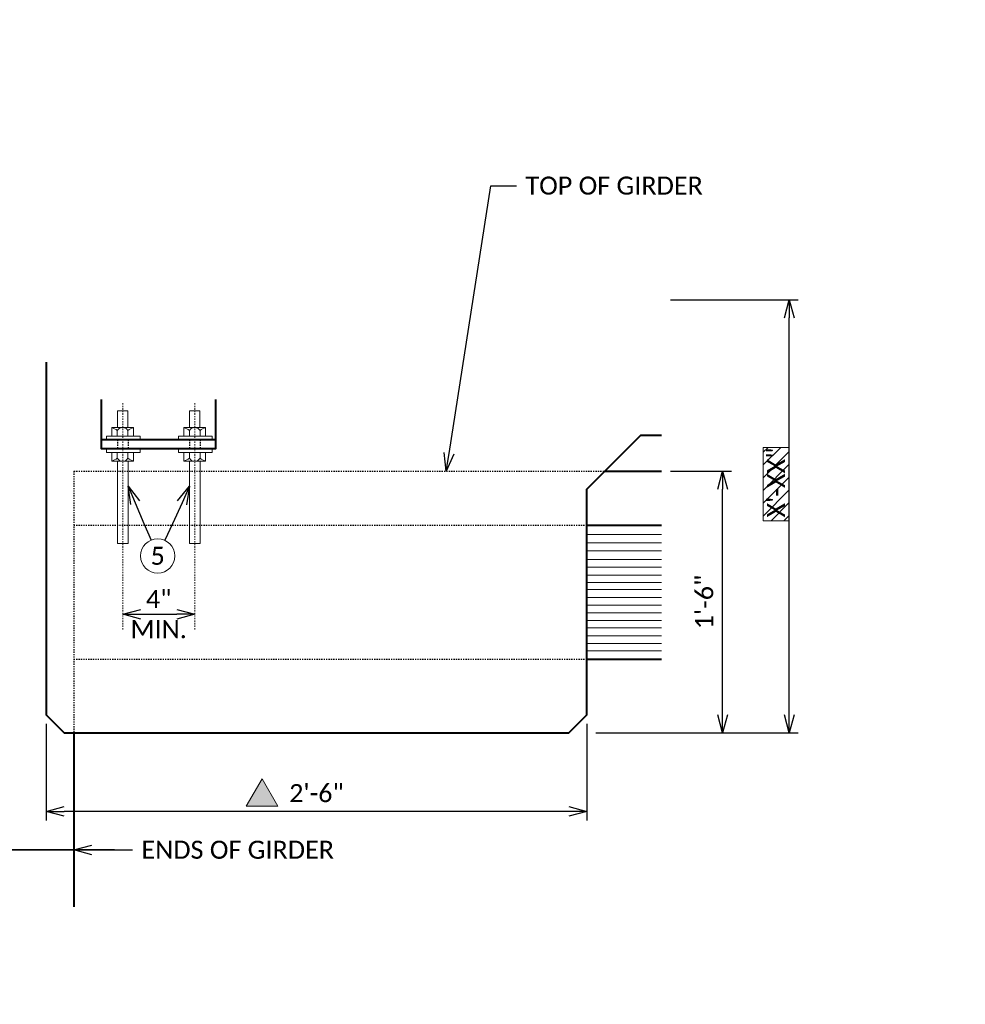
# Model space of a CAD drawing. Extents: x -1664 to -1047, y -2943 to -2691.
# Tile 15 of 17: x -1453 to -1374, y -2773 to -2691. Entities that reach past the tile are written whole.
import ezdxf
from ezdxf import colors
from ezdxf.entities.mleader import LeaderData, LeaderLine
from ezdxf.math import Vec2, Vec3

# ---------------------------------------------------------------- set-up
doc = ezdxf.new("R2010")
doc.units = 0
doc.header["$MEASUREMENT"] = 0
doc.linetypes.add('Wisdot2', pattern=[0.125, 0.0625, -0.0625])
doc.linetypes.add('Wisdot4', pattern=[0.28125, 0.125, -0.0625, 0.03125, -0.0625])
doc.layers.add('B_ANNO_DESIGN_NOTES', color=1, linetype='Continuous', lineweight=18, true_color=0xff0000)
for name, color, linetype, lineweight in [('B_ANNO_DIM', 7, 'Continuous', 18), ('B_ANNO_SYMB', 7, 'Continuous', 18), ('B_ANNO_TEXT', 7, 'Continuous', 18), ('B_CNTR', 1, 'Wisdot4', 18), ('B_CONC_DECK', 1, 'Continuous', 40), ('B_CONC_GIRD', 50, 'Continuous', 40), ('B_DETAIL', 7, 'Continuous', 18), ('B_DETAIL_HIDDEN', 7, 'Wisdot2', 25), ('B_DETAIL_OBJ', 7, 'Continuous', 40), ('B_STEEL_BOLT', 3, 'Continuous', 18)]:
    doc.layers.add(name, color=color, linetype=linetype, lineweight=lineweight)
doc.styles.add('Annotative', font='calibri.ttf', dxfattribs={"height": 0.0625})
doc.styles.get("Standard").update_dxf_attribs({"font": 'calibri.ttf'})
doc.dimstyles.new('Annotative', dxfattribs={"dimscale": 0, "dimtxt": 0.0625, "dimasz": 0.0625, "dimexe": 0.03125, "dimexo": 0.03125, "dimgap": 0.03125, "dimtad": 1, "dimdec": 3, "dimzin": 3, "dimdsep": 46, "dimlunit": 4, "dimtxsty": 'Standard', "dimblk": 'OPEN30', "dimcen": 0.03125, "dimaunit": 1, "dimadec": 0, "dimazin": 3, "dimtfac": 0.75, "dimtdec": 3, "dimtofl": 0, "dimtmove": 0, "dimatfit": 3, "dimldrblk": 'OPEN30', "dimfxl": 1, "dimtfill": 1, "dimfrac": 1, "dimtolj": 1, "dimtzin": 0, "dimarcsym": 0})

# ---------------------------------------------------------------- blocks, each defined once
blk = doc.blocks.new('_Open30')
at = {"color": 0, "linetype": 'ByBlock', "lineweight": -2}
for p, q in [((-1, 0.268), (0, 0)), ((0, 0), (-1, -0.268)), ((0, 0), (-1, 0))]:
    blk.add_line(p, q, dxfattribs=at)
blk = doc.blocks.new('*D5948')
at = {"layer": 'B_ANNO_DIM', "color": 0, "lineweight": -2, "transparency": 16777216}
for p, q in [((264.941, 214.457), (270.013, 214.457)), ((269.263, 194.205), (269.263, 212.957))]:
    blk.add_line(p, q, dxfattribs=at)
at = {"layer": 'Defpoints', "color": 0, "transparency": 16777216}
for p in [(264.191, 214.457), (269.263, 214.457), (269.263, 192.705)]:
    blk.add_point(p, dxfattribs=at)
at = {"layer": 'B_ANNO_DIM', "color": 0, "lineweight": -2, "transparency": 16777216, "xscale": 1.5, "yscale": 1.5, "zscale": 1.5}
for p, rotation in [((269.263, 214.457), 90), ((269.263, 192.705), 270)]:
    blk.add_blockref('_Open30', p, dxfattribs=dict(at, rotation=rotation))
at = {"layer": 'B_ANNO_DIM', "color": 0, "transparency": 16777216, "insert": (267.745, 203.581), "char_height": 1.5, "attachment_point": 5, "rotation": 90, "bg_fill": 3, "box_fill_scale": 1.25, "bg_fill_color": 256, "bg_fill_true_color": 13158600, "bg_fill_transparency": 0}
blk.add_mtext('\\A1;1\'-6"', dxfattribs=at)
blk = doc.blocks.new('*D5955')
at = {"layer": 'B_ANNO_DIM', "color": 0, "lineweight": -2, "transparency": 16777216}
for p, q in [((264.942, 228.707), (275.571, 228.707)), ((274.821, 194.205), (274.821, 227.207)), ((258.732, 192.705), (275.571, 192.705))]:
    blk.add_line(p, q, dxfattribs=at)
at = {"layer": 'Defpoints', "color": 0, "transparency": 16777216}
for p in [(264.192, 228.707), (274.821, 228.707), (257.982, 192.705)]:
    blk.add_point(p, dxfattribs=at)
at = {"layer": 'B_ANNO_DIM', "color": 0, "lineweight": -2, "transparency": 16777216, "xscale": 1.5, "yscale": 1.5, "zscale": 1.5}
for p, rotation in [((274.821, 228.707), 90), ((274.821, 192.705), 270)]:
    blk.add_blockref('_Open30', p, dxfattribs=dict(at, rotation=rotation))
blk = doc.blocks.new('*D5965')
at = {"layer": 'B_ANNO_DIM', "color": 0, "lineweight": -2, "transparency": 16777216}
for p, q in [((212.976, 193.451), (212.976, 185.413)), ((257.976, 193.451), (257.976, 185.413)), ((256.476, 186.163), (214.476, 186.163))]:
    blk.add_line(p, q, dxfattribs=at)
at = {"layer": 'Defpoints', "color": 0, "transparency": 16777216}
for p in [(212.976, 194.201), (257.976, 194.201), (212.976, 186.163)]:
    blk.add_point(p, dxfattribs=at)
at = {"layer": 'B_ANNO_DIM', "color": 0, "lineweight": -2, "transparency": 16777216, "xscale": 1.5, "yscale": 1.5, "zscale": 1.5, "rotation": 180}
blk.add_blockref('_Open30', (212.976, 186.163), dxfattribs=at)
at = {"layer": 'B_ANNO_DIM', "color": 0, "lineweight": -2, "transparency": 16777216, "xscale": 1.5, "yscale": 1.5, "zscale": 1.5}
blk.add_blockref('_Open30', (257.976, 186.163), dxfattribs=at)
at = {"layer": 'B_ANNO_DIM', "color": 0, "transparency": 16777216, "insert": (235.476, 187.682), "char_height": 1.5, "attachment_point": 5, "bg_fill": 3, "box_fill_scale": 1.25, "bg_fill_color": 256, "bg_fill_true_color": 13158600, "bg_fill_transparency": 0}
blk.add_mtext('\\A1;2\'-6"', dxfattribs=at)
blk = doc.blocks.new('triangle solid')
at = {"layer": 'B_ANNO_SYMB'}
blk.add_hatch(color=256, dxfattribs=at).paths.add_polyline_path([(0, 0), (1.314, -2.27), (-1.314, -2.27)])
at = {"layer": 'B_ANNO_SYMB', "flags": 128}
blk.add_lwpolyline([(0, 0), (1.314, -2.27), (-1.314, -2.27), (0, 0)], dxfattribs=at)
blk = doc.blocks.new('*D5886')
at = {"layer": 'B_ANNO_DIM', "color": 0, "lineweight": -2, "transparency": 16777216}
blk.add_line((220.853, 202.563), (223.847, 202.563), dxfattribs=at)
at = {"layer": 'Defpoints', "color": 0, "transparency": 16777216}
for p in [(219.353, 202.563), (225.347, 202.563), (225.347, 202.563)]:
    blk.add_point(p, dxfattribs=at)
at = {"layer": 'B_ANNO_DIM', "color": 0, "lineweight": -2, "transparency": 16777216, "xscale": 1.5, "yscale": 1.5, "zscale": 1.5, "rotation": 180}
blk.add_blockref('_Open30', (219.353, 202.563), dxfattribs=at)
at = {"layer": 'B_ANNO_DIM', "color": 0, "lineweight": -2, "transparency": 16777216, "xscale": 1.5, "yscale": 1.5, "zscale": 1.5}
blk.add_blockref('_Open30', (225.347, 202.563), dxfattribs=at)
at = {"layer": 'B_ANNO_DIM', "color": 0, "transparency": 16777216, "insert": (222.35, 202.563), "char_height": 1.5, "attachment_point": 5}
blk.add_mtext('\\A1;4"\\PMIN.', dxfattribs=at)
blk = doc.blocks.new('*U5885')
at = {"layer": 'B_ANNO_DESIGN_NOTES'}
h = blk.add_hatch(dxfattribs=at)
h.set_pattern_fill('ANSI31', color=256, scale=6)
h.set_pattern_definition([(45, (273.7335, 213.3854), (-0.53033, 0.53033), [])])
h.paths.add_polyline_path([(274.8215, 210.3328), (272.6454, 210.3328), (272.6454, 216.438), (274.8215, 216.438)])
blk.add_lwpolyline([(274.8215, 210.3328), (272.6454, 210.3328), (272.6454, 216.438), (274.8215, 216.438)], close=True, dxfattribs=at)
at = {"layer": 'B_ANNO_SYMB'}
blk.add_circle((222.2674, 207.4136), 1.4255, dxfattribs=at)
at = {"layer": 'B_CNTR'}
for p, q in [((219.3532, 220.1191), (219.3532, 201.3084)), ((225.3472, 220.1191), (225.3472, 201.3084))]:
    blk.add_line(p, q, dxfattribs=at)
at = {"layer": 'B_CONC_DECK'}
blk.add_line((259.4783, 214.4568), (264.1912, 214.4568), dxfattribs=at)
at = {"layer": 'B_CONC_DECK', "flags": 128}
blk.add_lwpolyline([(212.9846, 223.5201), (212.9758, 194.2006), (214.4758, 192.7006), (256.4758, 192.7006), (257.9758, 194.2006), (257.9758, 212.9542), (262.4781, 217.4566), (264.1918, 217.4566)], dxfattribs=at)
at = {"layer": 'B_CONC_GIRD'}
blk.add_line((215.2918, 192.7006), (215.2918, 178.2216), dxfattribs=at)
at = {"layer": 'B_DETAIL'}
for p, q in [((257.9758, 209.1866), (264.1798, 209.1866)), ((257.9758, 208.4906), (264.1798, 208.4906)), ((257.9758, 207.8366), (264.1798, 207.8366)), ((257.9758, 207.1166), (264.1798, 207.1166)), ((257.9758, 206.4866), (264.1798, 206.4866)), ((257.9758, 205.8146), (264.1798, 205.8146)), ((257.9758, 205.2026), (264.1798, 205.2026)), ((257.9758, 204.6206), (264.1798, 204.6206)), ((257.9758, 203.9666), (264.1798, 203.9666)), ((257.9758, 203.3306), (264.1798, 203.3306)), ((257.9758, 202.6826), (264.1798, 202.6826)), ((257.9758, 202.0526), (264.1798, 202.0526)), ((257.9758, 201.4406), (264.1798, 201.4406)), ((257.9758, 200.7686), (264.1798, 200.7686)), ((257.9758, 200.1386), (264.1798, 200.1386)), ((257.9758, 199.5086), (264.1798, 199.5086))]:
    blk.add_line(p, q, dxfattribs=at)
at = {"layer": 'B_DETAIL_HIDDEN', "ltscale": 0.25}
for p, q in [((218.9212, 217.0666), (218.9212, 216.3153)), ((219.8032, 217.0666), (219.8032, 216.3166)), ((224.9152, 217.0666), (224.9152, 216.3153)), ((225.7972, 217.0666), (225.7972, 216.3166))]:
    blk.add_line(p, q, dxfattribs=at)
at = {"layer": 'B_DETAIL_HIDDEN'}
for p, q in [((215.2918, 214.4566), (259.4818, 214.4566)), ((215.2918, 214.4566), (215.2918, 192.7006)), ((215.2798, 209.9626), (257.9758, 209.9626)), ((215.2798, 198.8326), (257.9758, 198.8326))]:
    blk.add_line(p, q, dxfattribs=at)
at = {"layer": 'B_DETAIL_OBJ', "linetype": 'Continuous'}
for p, q in [((227.0692, 217.0666), (217.5832, 217.0666)), ((257.9758, 209.9606), (264.1798, 209.9606)), ((257.9758, 198.8306), (264.1798, 198.8306))]:
    blk.add_line(p, q, dxfattribs=at)
blk.add_lwpolyline([(227.0692, 220.4146), (227.0692, 216.3166), (217.5832, 216.3166), (217.5832, 220.4146)], dxfattribs=at)
at = {"layer": 'B_STEEL_BOLT'}
for p, q in [((218.908, 218.091), (218.908, 219.464)), ((218.908, 219.464), (219.79, 219.464)), ((219.79, 218.091), (219.79, 219.464)), ((224.902, 218.091), (224.902, 219.464)), ((224.902, 219.464), (225.784, 219.464)), ((225.784, 218.091), (225.784, 219.464)), ((220.2533, 218.091), (218.4448, 218.091)), ((218.4448, 218.091), (218.4448, 217.3707)), ((218.9054, 217.3707), (218.9054, 217.8466)), ((219.7927, 217.3707), (219.7927, 217.8466)), ((220.2533, 218.091), (220.2533, 217.3707)), ((226.2473, 218.091), (224.4388, 218.091)), ((224.4388, 218.091), (224.4388, 217.3707)), ((224.8994, 217.3707), (224.8994, 217.8466)), ((225.7867, 217.3707), (225.7867, 217.8466)), ((226.2473, 218.091), (226.2473, 217.3707)), ((218.4448, 215.2831), (218.4448, 216.0033)), ((218.9054, 216.0033), (218.9054, 215.5274)), ((219.7927, 216.0033), (219.7927, 215.5274)), ((220.2533, 215.2831), (220.2533, 216.0033)), ((224.4388, 215.2831), (224.4388, 216.0033)), ((224.8994, 216.0033), (224.8994, 215.5274)), ((225.7867, 216.0033), (225.7867, 215.5274)), ((226.2473, 215.2831), (226.2473, 216.0033)), ((220.2533, 215.2831), (218.4448, 215.2831)), ((218.9212, 215.2831), (218.9212, 208.4566)), ((219.8092, 215.2831), (219.8092, 208.4566)), ((226.2473, 215.2831), (224.4388, 215.2831)), ((224.9152, 215.2831), (224.9152, 208.4566)), ((225.8032, 215.2831), (225.8032, 208.4566)), ((218.9212, 208.4566), (219.8092, 208.4566)), ((224.9152, 208.4566), (225.8032, 208.4566))]:
    blk.add_line(p, q, dxfattribs=at)
at = {"layer": 'B_STEEL_BOLT', "flags": 128}
for points in [[(220.816, 217.3707), (218.0057, 217.3707), (218.0057, 217.0666), (220.816, 217.0666), (220.816, 217.3707)], [(226.81, 217.3707), (223.9997, 217.3707), (223.9997, 217.0666), (226.81, 217.0666), (226.81, 217.3707)], [(220.816, 216.0033), (218.0057, 216.0033), (218.0057, 216.3166), (220.816, 216.3166), (220.816, 216.0033)], [(226.81, 216.0033), (223.9997, 216.0033), (223.9997, 216.3166), (226.81, 216.3166), (226.81, 216.0033)]]:
    blk.add_lwpolyline(points, dxfattribs=at)
at = {"layer": 'B_STEEL_BOLT'}
for centre, radius, start, end in [((217.9032, 216.4786), 1.6959, 53.775081, 71.376976), ((219.349, 217.554), 0.5315, 33.410983, 146.589017), ((220.7949, 216.4786), 1.6959, 108.623024, 126.224919), ((223.8972, 216.4786), 1.6959, 53.775081, 71.376976), ((225.343, 217.554), 0.5315, 33.410983, 146.589017), ((226.7889, 216.4786), 1.6959, 108.623024, 126.224919), ((217.9032, 216.8955), 1.6959, 288.623024, 306.224919), ((219.349, 215.8201), 0.5315, 213.410983, 326.589017), ((220.7949, 216.8955), 1.6959, 233.775081, 251.376976), ((223.8972, 216.8955), 1.6959, 288.623024, 306.224919), ((225.343, 215.8201), 0.5315, 213.410983, 326.589017), ((226.7889, 216.8955), 1.6959, 233.775081, 251.376976)]:
    blk.add_arc(centre, radius, start, end, dxfattribs=at)
at = {"layer": 'B_ANNO_DIM', "style": 'Annotative'}
for tag, p in [('D12', (274.4722, 210.6075)), ('D11', (141.9631, 208.3823)), ('D13', (131.1931, 53.2316))]:
    blk.add_attdef(tag, p, '', height=1.5, rotation=90, dxfattribs=at)
at = {"layer": 'B_ANNO_TEXT', "insert": (222.2674, 207.4136), "char_height": 1.5, "width": 3.563823, "attachment_point": 5, "style": 'Annotative'}
blk.add_mtext('5', dxfattribs=at)
at = {"layer": 'B_ANNO_TEXT', "style": 'Annotative'}
blk.add_attdef('JTR', (310.3612, 59.5619), '', height=1.5, dxfattribs=at)
at = {"layer": 'B_ANNO_DIM'}
dim = blk.add_linear_dim(base=(225.3472, 202.5628), p1=(219.3532, 202.5628), p2=(225.3472, 202.5628), text='<>\\XMIN.', dimstyle='Annotative', override={"dimlfac": 0.666, "dimtfill": 0}, dxfattribs=at)
dim.commit()
dim.dimension.update_dxf_attribs({"geometry": '*D5886', "text_midpoint": (222.3502, 202.5628), "dimtype": 160})
ml = blk.add_multileader_mtext('Standard', dxfattribs=at)
ml.set_content('', color=256)
ml.set_leader_properties()
ml.set_arrow_properties(name='OPEN30')
ml.build(insert=Vec2(0, 0))
ml.multileader.update_dxf_attribs({"text_right_attachment_type": 3, "dogleg_length": 0.0625, "arrow_head_size": 1.5, "scale": 24})
ctx = ml.context
ctx.base_point, ctx.scale, ctx.char_height, ctx.arrow_head_size, ctx.landing_gap_size, ctx.plane_origin, ctx.plane_x_axis, ctx.plane_y_axis = Vec3(222.2964, 207.3451), 24, 1.5, 1.5, 0.75, Vec3(219.7688, 213.3095), Vec3(-0.3901882, 0.9207351), Vec3(-0.9207351, -0.3901882)
ctx.right_attachment = 3
notes = []
notes.append((ctx, [(0, (1, 1, 0), (221.1259, 210.1073), (0.3901882, -0.9207351), 1.5, [(0, [(219.8092, 213.2143), (221.1259, 210.1073), (221.1259, 210.1073)], 0, [])])]))
ctx.mtext.insert, ctx.mtext.text_direction, ctx.mtext.rotation, ctx.mtext.flow_direction = Vec3(221.3132, 207.743), Vec3(-0.3901882, 0.9207351), 1.9716324, 5
ml = blk.add_multileader_mtext('Standard', dxfattribs=at)
ml.set_content('', color=256)
ml.set_leader_properties()
ml.set_arrow_properties(name='OPEN30')
ml.build(insert=Vec2(0, 0))
ml.multileader.update_dxf_attribs({"text_right_attachment_type": 3, "dogleg_length": 0.0625, "arrow_head_size": 1.5, "scale": 24})
ctx = ml.context
ctx.base_point, ctx.scale, ctx.char_height, ctx.arrow_head_size, ctx.landing_gap_size, ctx.plane_origin, ctx.plane_x_axis, ctx.plane_y_axis = Vec3(222.2364, 207.3459), 24, 1.5, 1.5, 0.75, Vec3(224.9314, 213.2366), Vec3(0.4160329, 0.9093496), Vec3(-0.9093496, 0.4160329)
ctx.right_attachment = 3
notes.append((ctx, [(0, (1, 1, 0), (223.4845, 210.074), (-0.4160329, -0.9093496), 1.5, [(0, [(224.9152, 213.2012), (223.4845, 210.074), (223.4845, 210.074)], 0, [])])]))
ctx.mtext.insert, ctx.mtext.text_direction, ctx.mtext.rotation, ctx.mtext.flow_direction = Vec3(221.8664, 208.34), Vec3(0.4160329, 0.9093496), 1.141718, 5
ml = blk.add_multileader_mtext('Standard', dxfattribs=at)
ml.set_content('ENDS OF GIRDER', color=256)
ml.set_leader_properties()
ml.set_arrow_properties(name='OPEN30')
ml.build(insert=Vec2(0, 0))
ml.multileader.update_dxf_attribs({"text_right_attachment_type": 3, "dogleg_length": 0.0625, "arrow_head_size": 1.5, "scale": 24})
ctx = ml.context
ctx.base_point, ctx.scale, ctx.char_height, ctx.arrow_head_size, ctx.landing_gap_size, ctx.plane_origin = Vec3(220.1625, 182.9714), 24, 1.5, 1.5, 0.75, Vec3(215.2918, 182.9714)
ctx.right_attachment = 3
notes.append((ctx, [(0, (1, 1, 0), (218.6625, 182.9714), (1, 0), 1.5, [(1, [(215.2918, 182.9714), (218.6625, 182.9714), (218.6625, 182.9714), (199.9978, 182.9714)], 0, [])])]))
ctx.mtext.insert, ctx.mtext.flow_direction = Vec3(220.9125, 183.7324), 5
for ctx, leaders in notes:
    for number, flags, end, landing, length, lines in leaders:
        leader = LeaderData()
        leader.index, (leader.has_last_leader_line, leader.has_dogleg_vector, leader.attachment_direction) = number, flags
        leader.last_leader_point, leader.dogleg_vector, leader.dogleg_length = Vec3(end), Vec3(landing), length
        for number, points, colour, breaks in lines:
            line = LeaderLine()
            line.index, line.vertices, line.color, line.breaks = number, Vec3.list(points), colors.encode_raw_color(colour), breaks
            leader.lines.append(line)
        ctx.leaders.append(leader)
dim = blk.add_linear_dim(base=(269.2634, 214.4568), p1=(269.2634, 192.7046), p2=(264.1912, 214.4568), angle=90, text='1\'-6"', dimstyle='Annotative', override={"dimlfac": 0.666}, dxfattribs=at)
dim.commit()
dim.dimension.update_dxf_attribs({"geometry": '*D5948', "text_midpoint": (267.7455, 203.5807)})
dim = blk.add_linear_dim(base=(274.8215, 228.7066), p1=(257.9818, 192.7046), p2=(264.1918, 228.7066), angle=90, text=' ', dimstyle='Annotative', override={"dimlfac": 0.666}, dxfattribs=at)
dim.commit()
dim.dimension.update_dxf_attribs({"geometry": '*D5955', "text_midpoint": (274.8215, 210.7056)})
ml = blk.add_multileader_mtext('Standard', dxfattribs=at)
ml.set_content('TOP OF GIRDER', color=256)
ml.set_leader_properties()
ml.set_arrow_properties(name='OPEN30')
ml.build(insert=Vec2(0, 0))
ml.multileader.update_dxf_attribs({"text_right_attachment_type": 3, "dogleg_length": 0.0625, "arrow_head_size": 1.5, "scale": 24})
ctx = ml.context
ctx.base_point, ctx.scale, ctx.char_height, ctx.arrow_head_size, ctx.landing_gap_size, ctx.plane_origin = Vec3(252.1195, 238.1953), 24, 1.5, 1.5, 0.75, Vec3(246.2794, 214.4566)
ctx.right_attachment = 3
notes = []
notes.append((ctx, [(0, (1, 1, 0), (250.6195, 238.1953), (1, 0), 1.5, [(0, [(246.2794, 214.4566), (249.9854, 238.1953), (250.3025, 238.1953)], 0, [])])]))
ctx.mtext.insert, ctx.mtext.flow_direction = Vec3(252.8695, 238.9562), 5
for ctx, leaders in notes:
    for number, flags, end, landing, length, lines in leaders:
        leader = LeaderData()
        leader.index, (leader.has_last_leader_line, leader.has_dogleg_vector, leader.attachment_direction) = number, flags
        leader.last_leader_point, leader.dogleg_vector, leader.dogleg_length = Vec3(end), Vec3(landing), length
        for number, points, colour, breaks in lines:
            line = LeaderLine()
            line.index, line.vertices, line.color, line.breaks = number, Vec3.list(points), colors.encode_raw_color(colour), breaks
            leader.lines.append(line)
        ctx.leaders.append(leader)
dim = blk.add_linear_dim(base=(212.9758, 186.1633), p1=(257.9758, 194.2006), p2=(212.9758, 194.2006), dimstyle='Annotative', override={"dimlfac": 0.666}, dxfattribs=at)
dim.commit()
dim.dimension.update_dxf_attribs({"geometry": '*D5965', "text_midpoint": (235.4758, 187.6817)})
blk.add_blockref('triangle solid', (230.9514, 188.8738))

msp = doc.modelspace()

# ---------------------------------------------------------------- block references
ref = msp.add_blockref('*U5885', (-1663.73, -2943.441))
ref.add_attrib('D12', 'X\'-XX"', (-1389.258, -2732.833), dxfattribs={"layer": 'B_ANNO_DIM', "height": 1.5, "rotation": 90, "style": 'Annotative'})

doc.saveas('drawing.dxf')
